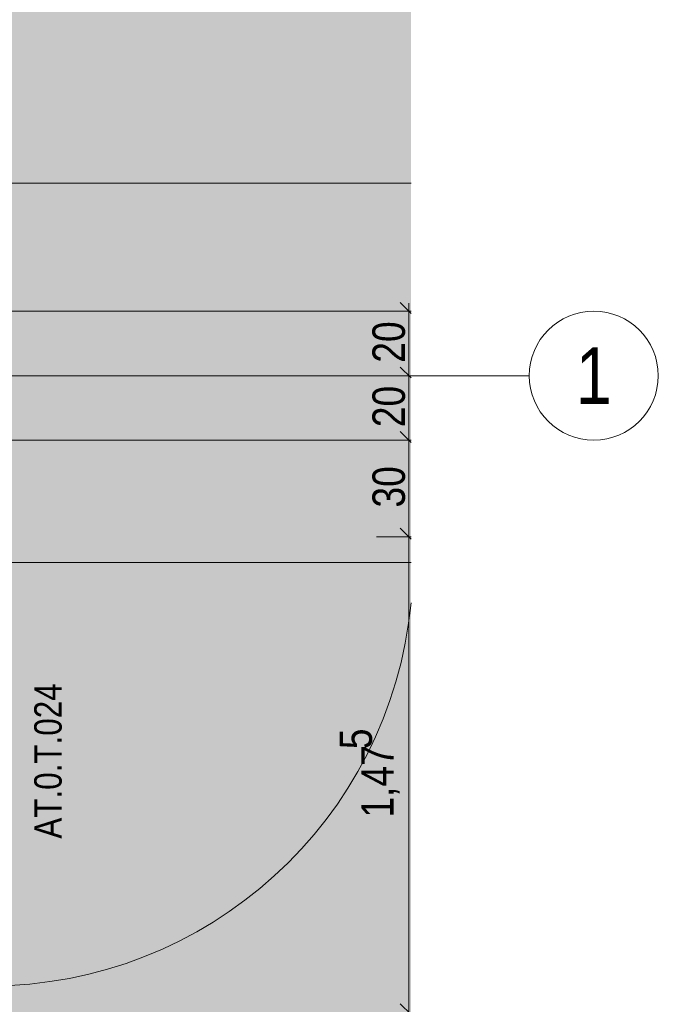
# Model space of a CAD drawing. Extents: x -620 to 300, y 62 to 1162.
# Tile 162 of 256: x 52 to 92, y 960 to 1022. Entities that reach past the tile are written whole.
import ezdxf
from ezdxf.enums import TextEntityAlignment as Align
from ezdxf.lldxf.tags import DXFTag

# ---------------------------------------------------------------- set-up
doc = ezdxf.new("R2010")
doc.units = 0
doc.layers.get('0').update_dxf_attribs({"lineweight": 13})
for name, color, linetype, lineweight, true_color in [('30 -33 Aussenwände- 7 Fassade_ Elemente', 7, 'Continuous', 9, 0x00aacc), ('30 -35 Decken- 1 Konstruktion-Träger- Stahlbeton', 7, 'Continuous', 13, 0x33aa00), ('70 -72 Beschriftung- 1 Beschriftung allgemein', 7, 'Continuous', 9, 0xff6633), ('70 -76 Bemaßung- 2 Allgemein', 9, 'Continuous', 5, 0x808080), ('iwb_Layout Achsbezeichung', 1, 'Continuous', 13, 0xff0000), ('iwb_Layout BA_Markierung', 7, 'Continuous', 9, 0xbadcdc), ('iwb_Schraffur_Unterzug', 7, 'Continuous', 5, 0xffffcc)]:
    doc.layers.add(name, color=color, linetype=linetype, lineweight=lineweight, true_color=true_color)
doc.layers.add('70 -71 Achsen- 1 Gebäudeachsen', color=7, linetype='STRICHPUNKT2-A06G94XR8I', lineweight=18)
doc.layers.add('Keine-1', color=7, linetype='Continuous', lineweight=15)
doc.styles.get("Standard").update_dxf_attribs({"font": 'ARIALN.TTF'})
tags = doc.linetypes.add('fein_strichliert-A06G94XS8I', pattern=[4, 1, -2, 1]).pattern_tags.tags
tags[8:9] = [DXFTag(74, 4), DXFTag(75, 0), DXFTag(340, '0'), DXFTag(46, 0.0), DXFTag(50, 0.0), DXFTag(44, 0.0), DXFTag(45, 0.0)]
tags[6:7] = [DXFTag(74, 4), DXFTag(75, 0), DXFTag(340, '0'), DXFTag(46, 0.0), DXFTag(50, 0.0), DXFTag(44, 0.0), DXFTag(45, 0.0)]
tags[4:5] = [DXFTag(74, 4), DXFTag(75, 0), DXFTag(340, '0'), DXFTag(46, 0.0), DXFTag(50, 0.0), DXFTag(44, 0.0), DXFTag(45, 0.0)]
tags = doc.linetypes.add('STRICHPUNKT2', pattern=[12.7, 6.35, -3.175, 0, -3.175]).pattern_tags.tags
tags[10:11] = [DXFTag(74, 4), DXFTag(75, 0), DXFTag(340, '0'), DXFTag(46, 0.0), DXFTag(50, 0.0), DXFTag(44, 0.0), DXFTag(45, 0.0)]
tags[8:9] = [DXFTag(74, 4), DXFTag(75, 0), DXFTag(340, '0'), DXFTag(46, 0.0), DXFTag(50, 0.0), DXFTag(44, 0.0), DXFTag(45, 0.0)]
tags[6:7] = [DXFTag(74, 4), DXFTag(75, 0), DXFTag(340, '0'), DXFTag(46, 0.0), DXFTag(50, 0.0), DXFTag(44, 0.0), DXFTag(45, 0.0)]
tags[4:5] = [DXFTag(74, 4), DXFTag(75, 0), DXFTag(340, '0'), DXFTag(46, 0.0), DXFTag(50, 0.0), DXFTag(44, 0.0), DXFTag(45, 0.0)]
tags = doc.linetypes.add('STRICHPUNKT2-A06G94XR8I', pattern=[12.7, 6.35, -3.175, 0, -3.175]).pattern_tags.tags
tags[10:11] = [DXFTag(74, 4), DXFTag(75, 0), DXFTag(340, '0'), DXFTag(46, 0.0), DXFTag(50, 0.0), DXFTag(44, 0.0), DXFTag(45, 0.0)]
tags[8:9] = [DXFTag(74, 4), DXFTag(75, 0), DXFTag(340, '0'), DXFTag(46, 0.0), DXFTag(50, 0.0), DXFTag(44, 0.0), DXFTag(45, 0.0)]
tags[6:7] = [DXFTag(74, 4), DXFTag(75, 0), DXFTag(340, '0'), DXFTag(46, 0.0), DXFTag(50, 0.0), DXFTag(44, 0.0), DXFTag(45, 0.0)]
tags[4:5] = [DXFTag(74, 4), DXFTag(75, 0), DXFTag(340, '0'), DXFTag(46, 0.0), DXFTag(50, 0.0), DXFTag(44, 0.0), DXFTag(45, 0.0)]

# ---------------------------------------------------------------- blocks, each defined once
blk = doc.blocks.new('Polygon-A06G94XL8I')
at = {"color": 0, "linetype": 'ByBlock', "lineweight": -2, "ltscale": 0.13}
blk.add_solid([(41.831, 86.61), (41.664, 1083.814), (76.501, 86.518), (76.501, 1083.814)], dxfattribs=at)
blk = doc.blocks.new('Referenz-A06G94XT8I')
at = {"layer": '30 -33 Aussenwände- 7 Fassade_ Elemente', "color": 0, "linetype": 'fein_strichliert-A06G94XS8I', "lineweight": -2, "ltscale": 0.13}
blk.add_line((76.501, 987.853), (50.36, 987.853), dxfattribs=at)
blk.add_ellipse((50.36, 987.853), major_axis=(0, -26.26), ratio=1, start_param=0, end_param=1.475374, dxfattribs=at)
at = {"layer": '30 -35 Decken- 1 Konstruktion-Träger- Stahlbeton', "color": 0, "linetype": 'fein_strichliert-A06G94XS8I', "lineweight": -2, "ltscale": 0.13}
for p, q in [((76.501, 1003.453), (43.42, 1003.453)), ((76.501, 995.453), (43.42, 995.453))]:
    blk.add_line(p, q, dxfattribs=at)
at = {"layer": '70 -71 Achsen- 1 Gebäudeachsen', "color": 0, "linetype": 'STRICHPUNKT2-A06G94XR8I', "lineweight": -2, "ltscale": 0.13}
blk.add_line((-538.631, 999.453), (76.501, 999.453), dxfattribs=at)
at = {"layer": '70 -76 Bemaßung- 2 Allgemein', "color": 0, "linetype": 'Continuous', "lineweight": -2, "ltscale": 0.13}
for p, q in [((75.83, 1003.984), (76.501, 1003.313)), ((76.36, 1003.953), (76.36, 1002.393)), ((74.36, 1003.453), (76.501, 1003.453)), ((76.36, 1000.514), (76.36, 1002.393)), ((76.501, 999.313), (75.83, 999.984)), ((75.83, 999.984), (76.501, 999.313)), ((76.36, 998.953), (76.36, 1000.514)), ((76.36, 999.953), (76.36, 998.393)), ((74.36, 999.453), (76.501, 999.453)), ((74.36, 999.453), (76.501, 999.453)), ((76.36, 996.514), (76.36, 998.393)), ((76.36, 994.953), (76.36, 996.514)), ((75.83, 995.984), (76.501, 995.313)), ((76.501, 995.313), (75.83, 995.984)), ((76.36, 995.953), (76.36, 994.393)), ((76.36, 990.514), (76.36, 994.393)), ((76.36, 988.953), (76.36, 990.514)), ((75.83, 989.984), (76.501, 989.313)), ((76.501, 989.313), (75.83, 989.984)), ((76.36, 989.953), (76.36, 988.393)), ((74.36, 989.453), (76.501, 989.453)), ((74.36, 989.453), (76.501, 989.453)), ((76.36, 961.014), (76.36, 988.393)), ((76.36, 959.453), (76.36, 961.014)), ((76.501, 959.813), (75.83, 960.484)), ((75.83, 960.484), (76.501, 959.813))]:
    blk.add_line(p, q, dxfattribs=at)
at = {"layer": 'Keine-1', "color": 0, "linetype": 'fein_strichliert-A06G94XS8I', "lineweight": -2, "ltscale": 0.13}
blk.add_line((-538.631, 1011.393), (76.501, 1011.393), dxfattribs=at)
at = {"layer": '70 -72 Beschriftung- 1 Beschriftung allgemein', "color": 0, "linetype": 'Continuous', "lineweight": -2, "ltscale": 0.13, "insert": (53.135, 970.731), "char_height": 1.7, "attachment_point": 1, "rotation": 90}
blk.add_mtext('{\\fArial Narrow;AT.0.T.024}', dxfattribs=at)
at = {"layer": '70 -76 Bemaßung- 2 Allgemein', "color": 0, "linetype": 'Continuous', "lineweight": -2, "ltscale": 0.13, "char_height": 2.01377, "attachment_point": 1, "rotation": 90}
for s, insert in [('{\\fArial Narrow;20}', (74.109, 1000.257)), ('{\\fArial Narrow;20}', (74.109, 996.257)), ('{\\fArial Narrow;30}', (74.109, 991.271)), ('{\\fArial Narrow;5}', (72.068, 976.279)), ('{\\fArial Narrow;1,47}', (73.41, 972.034))]:
    blk.add_mtext(s, dxfattribs=dict(at, insert=insert))
blk = doc.blocks.new('Referenz-A06G94XV8I')
at = {"layer": 'iwb_Schraffur_Unterzug', "linetype": 'Continuous', "ltscale": 0.13}
for points in [[(-538.631, 1003.453), (76.501, 1003.453), (76.501, 1002.926)], [(-538.631, 1003.453), (76.501, 1002.926), (-538.631, 1002.222)], [(-538.631, 1002.222), (76.501, 1002.926), (76.501, 995.981)], [(-538.631, 1002.222), (76.501, 995.981), (-538.631, 996.684)], [(-538.631, 996.684), (76.501, 995.981), (76.501, 995.453)], [(-538.631, 996.684), (76.501, 995.453), (-538.631, 995.453)]]:
    blk.add_solid(points, dxfattribs=at)

msp = doc.modelspace()

# ---------------------------------------------------------------- linework, layer by layer
at = {"layer": 'iwb_Layout Achsbezeichung', "linetype": 'STRICHPUNKT2', "lineweight": 13, "ltscale": 0.39}
msp.add_line((76.501, 999.453), (83.837, 999.453), dxfattribs=at)
at = {"layer": 'iwb_Layout Achsbezeichung', "ltscale": 0.39, "extrusion": (0, 0, -1)}
msp.add_circle((-87.837, 999.453), 4, dxfattribs=at)

# ---------------------------------------------------------------- block references
at = {"color": 8, "lineweight": 13, "ltscale": 0.13, "true_color": 0x808080}
msp.add_blockref('Referenz-A06G94XT8I', (0, 0), dxfattribs=at)
at = {"color": 8, "lineweight": 25, "ltscale": 0.25, "true_color": 0x808080}
msp.add_blockref('Referenz-A06G94XV8I', (0, 0), dxfattribs=at)
at = {"layer": 'iwb_Layout BA_Markierung', "ltscale": 0.13}
msp.add_blockref('Polygon-A06G94XL8I', (0, 0), dxfattribs=at)

# ---------------------------------------------------------------- texts
at = {"layer": 'iwb_Layout Achsbezeichung', "ltscale": 0.39}
msp.add_text('1', height=3.5, dxfattribs=at).set_placement((87.837, 999.453), align=Align.MIDDLE_CENTER)

doc.saveas('drawing.dxf')
